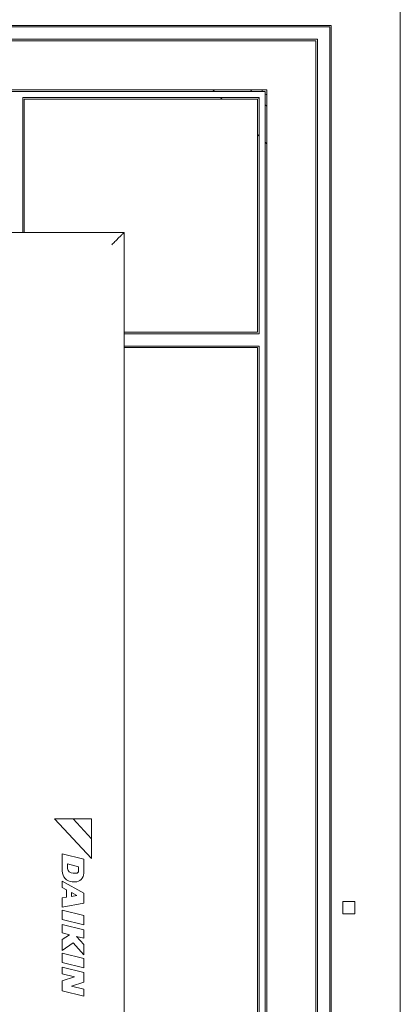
# Model space of a CAD drawing. Header units: millimetres. Extents: x -5941 to 19721, y -9230 to 6433.
# Tile 123 of 204: x 5888 to 5900, y -3426 to -3394. Entities that reach past the tile are written whole.
import ezdxf

# ---------------------------------------------------------------- set-up
doc = ezdxf.new("R2010")
doc.units = ezdxf.units.MM
doc.layers.add('GL-urzadzenia', color=6, linetype='Continuous', lineweight=20)

# ---------------------------------------------------------------- blocks, each defined once
blk = doc.blocks.new('RSen_55_ME_FB_indoor unit - vrv - cassette-wall-floor_daikin - fxza50a2veb - fully flat cassette - fully flat decoration panel_daikin_lxwxh 620x620x306 mm-5003518-bottom')
at = {"lineweight": 18}
blk.add_line((265, 266.5), (265, 266.5), dxfattribs=at)
for start, end in [(180, 199.5497), (250.3657, 270)]:
    blk.add_arc((266.5, 266.5), 1.5, start, end, dxfattribs=at)
blk = doc.blocks.new('RSen_55_ME_FB_SOg - fxza50a2veb - fully flat decoration panel - SH_daikin_tbq - standard-4997338-bottom')
at = {"lineweight": 18}
for p, q in [((310, -300), (310, 300)), ((287.5, 287.5), (-287.5, 287.5)), ((287, 287), (-287, 287)), ((287, -287), (287, 287)), ((287, 287), (287, 287)), ((287.5, -287.5), (287.5, 287.5)), ((-283, 283), (283, 283)), ((-282.5, 282.5), (282.5, 282.5)), ((282.5, 282.5), (282.5, 282.5)), ((282.5, 282.5), (282.5, -282.5)), ((283, 283), (283, -283)), ((-266.5, 266.5), (266.5, 266.5)), ((248.93, 266.5), (249.43, 266)), ((261.63, 266), (261.28, 266.35)), ((266.5, 266.5), (266.5, -266.5)), ((266, 266), (-266, 266)), ((187, 264), (264, 264)), ((187, 222.14), (187, 264)), ((263.5, 263.5), (187.5, 263.5)), ((187.5, 263.5), (187.5, 222.14)), ((187.5, 263.5), (187.5, 263.5)), ((251.43, 264), (251.93, 263.5)), ((263.5, 187.5), (263.5, 263.5)), ((263.5, 263.5), (263.5, 263.5)), ((264, 263.63), (263.63, 264)), ((264, 264), (264, 187)), ((266, -266), (266, 266)), ((266, 266), (266, 266)), ((266.5, 261.14), (266, 261.63)), ((263.5, 251.93), (264, 251.43)), ((266, 249.43), (266.5, 248.93)), ((187, 220), (187, 222.14)), ((187.5, 222.14), (187.5, 220)), ((-220, 220), (220, 220)), ((220, -220), (220, 220)), ((220, 220), (220, -220)), ((220, 187.5), (222.14, 187.5)), ((222.14, 187), (220, 187)), ((222.14, 187.5), (263.5, 187.5)), ((264, 187), (222.14, 187)), ((220, 183), (222.14, 183)), ((222.14, 183), (264, 183)), ((264, 183), (264, -183)), ((222.14, 182.5), (220, 182.5)), ((263.5, 182.5), (222.14, 182.5)), ((263.5, -182.5), (263.5, 182.5)), ((263.5, 182.5), (263.5, 182.5)), ((197.36, 28.88), (209.4, 16)), ((203.37, 28.88), (197.36, 28.88)), ((209.4, 22.44), (203.37, 28.88)), ((209.4, 28.88), (203.37, 28.88)), ((203.37, 28.88), (209.4, 22.44)), ((209.4, 22.44), (209.4, 28.88)), ((209.4, 16), (209.4, 22.44)), ((199.87, 17.54), (199.87, 11.94)), ((206.87, 15.8), (199.87, 17.54)), ((201.56, 14.24), (205.2, 13.33)), ((201.56, 12.76), (201.56, 14.24)), ((205.2, 13.33), (205.2, 11.94)), ((206.87, 11.17), (206.87, 15.8)), ((204.44, 11.19), (203.37, 11.19)), ((206.87, 4.72), (199.87, 8.6)), ((199.87, 8.6), (199.87, 6.56)), ((199.87, 6.56), (201.25, 5.8)), ((203.14, 8.39), (204.09, 8.39)), ((201.25, 3.38), (199.87, 3.14)), ((201.25, 5.8), (201.25, 3.38)), ((202.88, 3.67), (202.88, 4.89)), ((202.88, 4.89), (204.56, 3.97)), ((204.56, 3.97), (202.88, 3.67)), ((206.87, 1.4), (206.87, 4.72)), ((199.87, 3.14), (199.87, 0.17)), ((199.87, 0.17), (206.87, 1.4)), ((291.23, -2), (291.23, 2)), ((291.23, 2), (295.23, 2)), ((295.23, 2), (295.23, -2)), ((199.87, -0.86), (199.87, -3.84)), ((206.87, -2.61), (199.87, -0.86)), ((206.87, -5.59), (206.87, -2.61)), ((295.23, -2), (291.23, -2)), ((199.87, -3.84), (206.87, -5.59)), ((199.87, -5.46), (199.87, -8.26)), ((206.87, -7.21), (199.87, -5.46)), ((199.87, -8.26), (202.17, -8.83)), ((202.17, -8.83), (199.87, -10.44)), ((206.87, -12.04), (204.51, -9.42)), ((204.51, -9.42), (206.87, -10.01)), ((206.87, -10.01), (206.87, -7.21)), ((199.87, -10.44), (199.87, -13.94)), ((199.87, -13.94), (203.37, -11.49)), ((203.37, -11.49), (206.87, -15.38)), ((206.87, -15.38), (206.87, -12.04)), ((199.87, -14.86), (199.87, -17.84)), ((206.87, -16.61), (199.87, -14.86)), ((199.87, -17.84), (206.87, -19.59)), ((206.87, -19.59), (206.87, -16.61)), ((206.87, -21.1), (199.87, -19.36)), ((199.87, -19.36), (199.87, -21.55)), ((199.87, -21.55), (203.87, -22.55)), ((206.87, -24.32), (206.87, -21.1)), ((203.87, -22.55), (199.87, -23.85)), ((199.87, -23.85), (199.87, -27.13)), ((202.88, -25.62), (206.87, -24.32)), ((206.87, -26.62), (202.88, -25.62)), ((199.87, -27.13), (206.87, -28.88)), ((206.87, -28.88), (206.87, -26.62))]:
    blk.add_line(p, q, dxfattribs=at)
for centre, radius, start, end in [((263.93, 269.01), 3.75, 222.1995, 225), ((203.44, 11.94), 3.57, 180, 265.0958), ((203.37, 13.03), 1.84, 188.2607, 270), ((204.09, 11.17), 2.78, 270, 360), ((204.44, 11.94), 0.757, 270, 360)]:
    blk.add_arc(centre, radius, start, end, dxfattribs=at)
blk.add_open_spline([(216, 216), (216.36, 216.35), (216.87, 216.87), (217.53, 217.53), (217.93, 217.93), (218.22, 218.22), (218.51, 218.51), (218.77, 218.77), (219.01, 219.01), (219.23, 219.23), (219.47, 219.47), (219.71, 219.71), (219.93, 219.93), (220, 220), (220, 220)], degree=3, knots=[0, 0, 0, 0, 0.166667, 0.25, 0.333333, 0.375, 0.416667, 0.5, 0.541667, 0.583333, 0.666667, 0.75, 0.833333, 1, 1, 1, 1], dxfattribs=at)
blk = doc.blocks.new('2658cea6-5bf1-4a8d-8ecb-1a42f1d0a86a')
at = {"lineweight": 18}
for name in ['RSen_55_ME_FB_SOg - fxza50a2veb - fully flat decoration panel - SH_daikin_tbq - standard-4997338-bottom', 'RSen_55_ME_FB_indoor unit - vrv - cassette-wall-floor_daikin - fxza50a2veb - fully flat cassette - fully flat decoration panel_daikin_lxwxh 620x620x306 mm-5003518-bottom']:
    blk.add_blockref(name, (0, 0), dxfattribs=at)
blk = doc.blocks.new('116a95a6-ef70-443d-9a1b-21b416471860')
at = {"layer": 'GL-urzadzenia', "xscale": 0.1, "yscale": 0.1, "zscale": 0.1}
blk.add_blockref('2658cea6-5bf1-4a8d-8ecb-1a42f1d0a86a', (35.05, -31), dxfattribs=at)

msp = doc.modelspace()

# ---------------------------------------------------------------- block references
at = {"layer": 'GL-urzadzenia'}
msp.add_blockref('116a95a6-ef70-443d-9a1b-21b416471860', (5833.982, -3392.085), dxfattribs=at)

doc.saveas('drawing.dxf')
